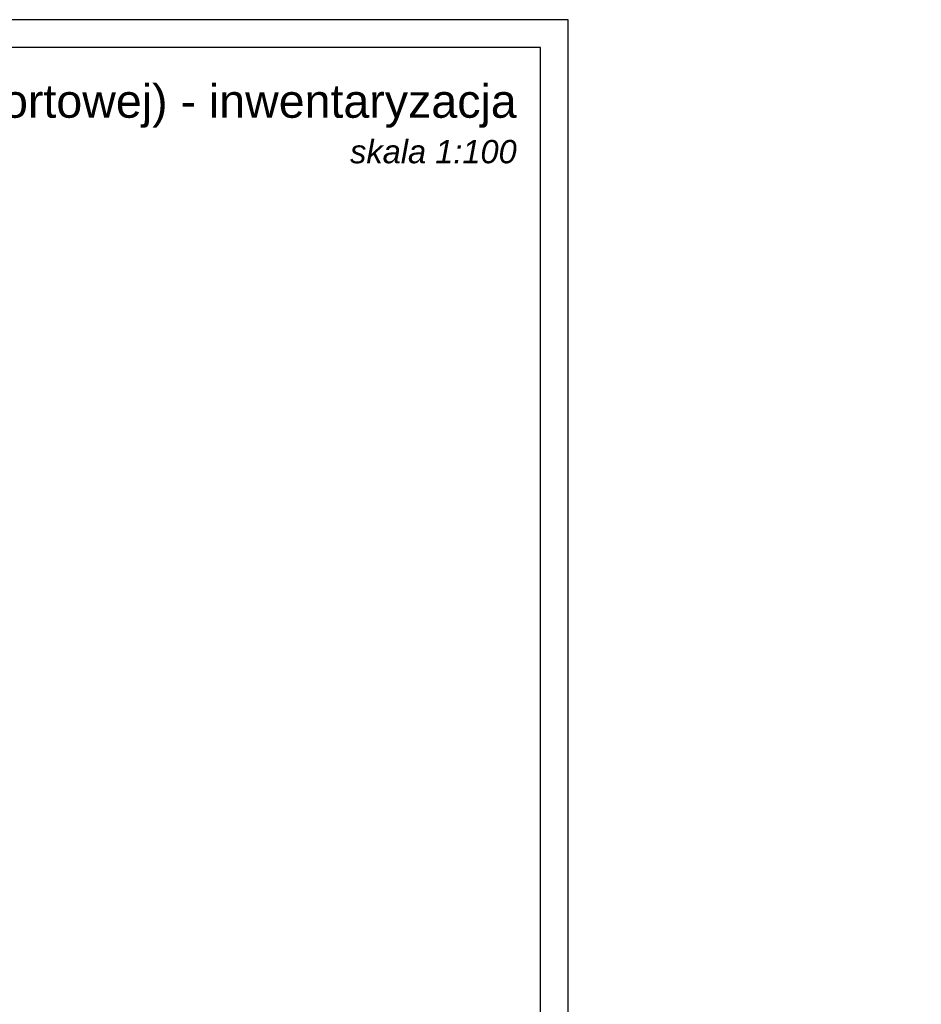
# Model space of a CAD drawing. Header units: millimetres. Extents: x 0 to 111311, y -48878 to -25280.
# Tile 77 of 161: x 78394 to 80018, y -35945 to -34172. Entities that reach past the tile are written whole.
import ezdxf

# ---------------------------------------------------------------- set-up
doc = ezdxf.new("R2010")
doc.units = ezdxf.units.MM
doc.layers.get('Defpoints').update_dxf_attribs({"color": 30})
doc.layers.add('e-cad_opisy', color=7, linetype='Continuous')
doc.layers.add('J wymiary', color=1, linetype='Continuous', lineweight=9)
doc.layers.add('OPIS', color=7, linetype='Continuous', lineweight=5)
doc.styles.add('ADESK2', font='simplex', dxfattribs={"width": 0.7})
doc.styles.get("Standard").update_dxf_attribs({"font": 'arial.ttf'})
doc.dimstyles.new('1-100', dxfattribs={"dimscale": 1.5, "dimtxt": 10, "dimasz": 2, "dimexe": 1, "dimexo": 1, "dimgap": 1.5, "dimtad": 1, "dimdec": 0, "dimrnd": 0.5, "dimdsep": 46, "dimtxsty": 'ADESK2', "dimblk": 'wymiar', "dimcen": -1, "dimdle": 5, "dimse1": 1, "dimse2": 1, "dimclrd": 256, "dimclre": 256, "dimclrt": 256, "dimadec": 0, "dimazin": 0, "dimtfac": 1, "dimtdec": 0, "dimtix": 1, "dimtmove": 0, "dimatfit": 3, "dimfxl": 20, "dimfxlon": 1, "dimtolj": 1, "dimtzin": 0, "dimarcsym": 0})

# ---------------------------------------------------------------- blocks, each defined once
blk = doc.blocks.new('A3_poziom')
for points in [[(0, 0), (420, 0), (420, 297), (0, 297)], [(30, 5), (415, 5), (415, 292), (30, 292)]]:
    blk.add_lwpolyline(points, close=True)
blk = doc.blocks.new('wymiar')
for p, q in [((1.5, 0), (-1.5, 0)), ((1.06, 1.06), (-1.06, -1.06)), ((0, 1.5), (0, -1.5))]:
    blk.add_line(p, q)
blk = doc.blocks.new('*D1653')
at = {"layer": 'Defpoints', "color": 0, "ltscale": 4}
for p in [(105899.3, -35265.3), (0, -38165.8), (106170.1, -38165.8)]:
    blk.add_point(p, dxfattribs=at)
at = {"layer": 'J wymiary', "lineweight": -2}
blk.add_line((106170.1, -35268.3), (106170.1, -38162.8), dxfattribs=at)
at = {"layer": 'J wymiary', "lineweight": -2, "ltscale": 4, "xscale": 3, "yscale": 3, "zscale": 3}
for p, rotation in [((106170.1, -35265.3), 90), ((106170.1, -38165.8), 270)]:
    blk.add_blockref('wymiar', p, dxfattribs=dict(at, rotation=rotation))
at = {"layer": 'J wymiary', "ltscale": 4, "insert": (106160.3, -36715.5), "char_height": 15, "attachment_point": 5, "rotation": 90, "style": 'ADESK2'}
blk.add_mtext('\\A1;2901', dxfattribs=at)

msp = doc.modelspace()

# ---------------------------------------------------------------- block references
at = {"layer": 'e-cad_opisy', "ltscale": 4, "xscale": 10, "yscale": 10, "zscale": 10}
msp.add_blockref('A3_poziom', (75182.181, -37141.552), dxfattribs=at)

# ---------------------------------------------------------------- texts
at = {"layer": 'OPIS', "insert": (78224.203, -34359.53, 0), "char_height": 60, "width": 2130.68253, "attachment_point": 5}
msp.add_mtext('\\pxqr;{\\C7;Rzut II piętra (budynek hali sportowej) - inwentaryzacja\\P\\fArial|b0|i1|c238|p34;\\H0.7x;skala 1:100}', dxfattribs=at)

# ---------------------------------------------------------------- dimensions: what is measured, and where the dimension line sits
at = {"layer": 'J wymiary'}
dim = msp.add_linear_dim(base=(106170.0895, -38165.7974), p1=(105899.2658, -35265.2969), p2=(0, -38165.7974), angle=90, dimstyle='1-100', override={"dimblk": 'wymiar'}, dxfattribs=at)
dim.commit()
dim.dimension.update_dxf_attribs({"geometry": '*D1653', "text_midpoint": (106160.3395, -36715.5472)})

doc.saveas('drawing.dxf')
